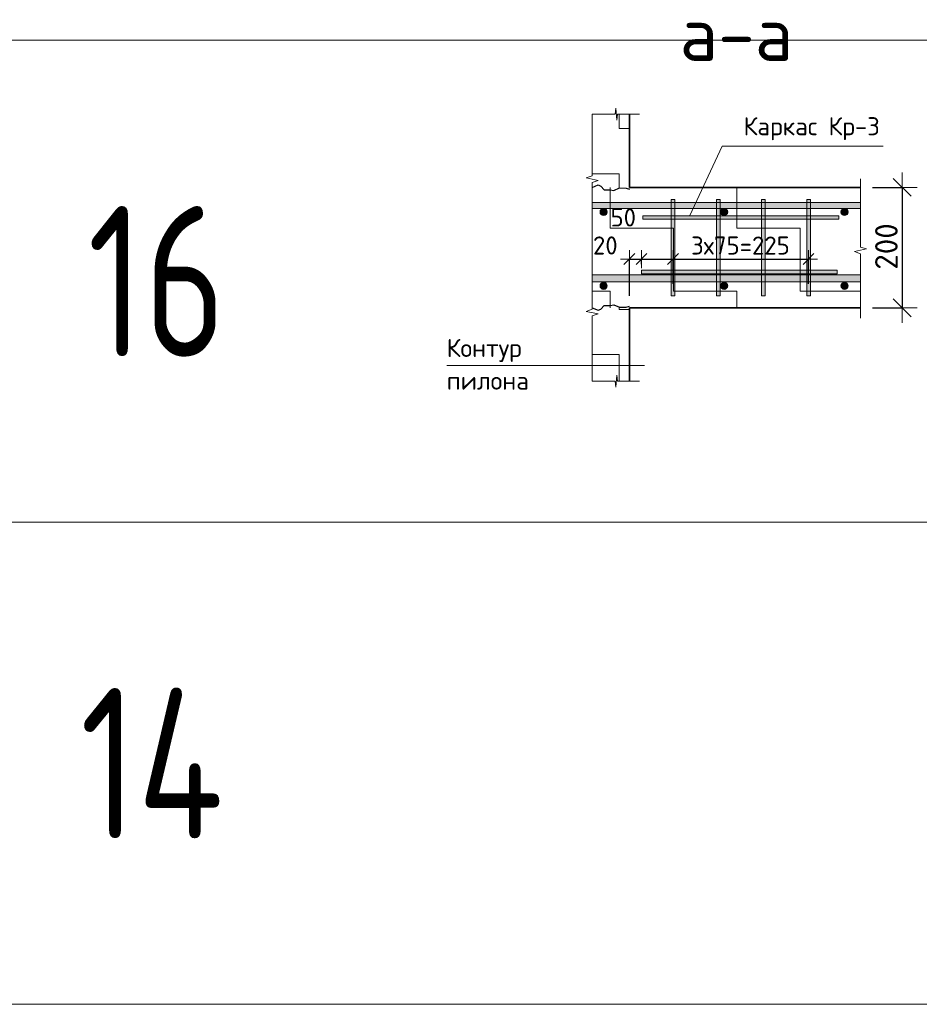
# Model space of a CAD drawing. Header units: metres. Extents: x -38 to 107, y -15 to 21.
# Tile 79 of 167: x 75.88 to 77.37, y 2.07 to 3.71. Entities that reach past the tile are written whole.
import ezdxf

# ---------------------------------------------------------------- set-up
doc = ezdxf.new("R2010")
doc.units = ezdxf.units.M
doc.header["$PDMODE"] = 65
for name, color, linetype, lineweight in [('XR$3$Размерная линия (1)', 7, 'Continuous', 13), ('XR$3$Размерная линия_ общее', 7, 'Continuous', 13), ('XR$4$Текст_ примечание', 7, 'Continuous', 13), ('XR$5$Размерная линия (1)', 7, 'Continuous', 13), ('XR$5$Размерная линия_ общее', 7, 'Continuous', 13)]:
    doc.layers.add(name, color=color, linetype=linetype, lineweight=lineweight)
doc.styles.add('ISOCPEUR', font='txt')
doc.dimstyles.new('DIMSTYLE_23', dxfattribs={"dimtxt": 0.03, "dimasz": 0.03, "dimexe": 0, "dimexo": 0, "dimgap": 0.015, "dimtad": 2, "dimdec": 0, "dimlfac": 1000, "dimrnd": 5, "dimzin": 12, "dimdsep": 46, "dimtxsty": 'ISOCPEUR', "dimblk1": 'ALL_ML_STRICH', "dimblk2": 'ALL_ML_STRICH', "dimsah": 1, "dimcen": 0, "dimclrd": 7, "dimclre": 256, "dimclrt": 7, "dimadec": 0, "dimazin": 0, "dimtfac": 1, "dimtdec": 0, "dimtix": 1, "dimtmove": 2, "dimatfit": 3, "dimfxl": 0, "dimtvp": 1.2, "dimtzin": 0, "dimlwd": 0, "dimlwe": -3, "dimarcsym": 0})
doc.dimstyles.new('DIMSTYLE_24', dxfattribs={"dimtxt": 0.03, "dimasz": 0.03, "dimexe": 0, "dimexo": 0, "dimgap": 0.015, "dimtad": 2, "dimdec": 0, "dimlfac": 1000, "dimrnd": 5, "dimzin": 12, "dimdsep": 46, "dimtxsty": 'ISOCPEUR', "dimblk1": 'ALL_ML_STRICH', "dimblk2": 'ALL_ML_STRICH', "dimsah": 1, "dimcen": 0, "dimclrd": 7, "dimclre": 256, "dimclrt": 7, "dimadec": 0, "dimazin": 0, "dimtfac": 1, "dimtdec": 0, "dimtix": 1, "dimtmove": 2, "dimatfit": 3, "dimfxl": 0, "dimtzin": 0, "dimlwd": 0, "dimlwe": -3, "dimarcsym": 0})
doc.dimstyles.new('DIMSTYLE_27', dxfattribs={"dimtxt": 0.0375, "dimasz": 0.0495, "dimexe": 0, "dimexo": 0, "dimgap": 0.01875, "dimtad": 2, "dimdec": 0, "dimlfac": 1000, "dimrnd": 1, "dimzin": 12, "dimdsep": 46, "dimtxsty": 'ISOCPEUR', "dimblk1": 'ALL_ML_STRICH', "dimblk2": 'ALL_ML_STRICH', "dimsah": 1, "dimcen": 0, "dimclrd": 7, "dimclre": 256, "dimclrt": 7, "dimadec": 0, "dimazin": 0, "dimtfac": 1, "dimtdec": 0, "dimtix": 1, "dimtmove": 2, "dimatfit": 3, "dimfxl": 0, "dimtzin": 0, "dimlwd": 0, "dimlwe": -3, "dimarcsym": 0})
doc.dimstyles.new('DIMSTYLE_36', dxfattribs={"dimtxt": 0.0375, "dimasz": 0.0495, "dimexe": 0, "dimexo": 0, "dimgap": 0.01875, "dimtad": 2, "dimdec": 0, "dimlfac": 1000, "dimrnd": 1, "dimzin": 12, "dimdsep": 46, "dimtxsty": 'ISOCPEUR', "dimblk1": 'ALL_ML_STRICH', "dimblk2": 'ALL_ML_STRICH', "dimsah": 1, "dimcen": 0, "dimclrd": 7, "dimclre": 256, "dimclrt": 7, "dimadec": 0, "dimazin": 0, "dimtfac": 1, "dimtdec": 0, "dimtix": 1, "dimtmove": 2, "dimatfit": 3, "dimfxl": 0, "dimtzin": 0, "dimlwd": 0, "dimlwe": -3, "dimarcsym": 0})
pattern_1 = [(0, (0.15, 0.15), (0.075, 0.075), [0.075, -0.075]), (90, (0.15, 0.15), (-0.075, 0.075), [0.075, -0.075])]
pattern_2 = [(0, (0.21, 0.21), (0.105, 0.105), [0.105, -0.105]), (90, (0.21, 0.21), (-0.105, 0.105), [0.105, -0.105])]

# ---------------------------------------------------------------- blocks, each defined once
blk = doc.blocks.new('ЭЛЕМЕНТ_УЗОРА_9')
at = {"color": 7, "linetype": 'Continuous', "lineweight": 13, "transparency": 33554687}
blk.add_line((76.8299, 3.5491), (76.8299, 3.5491), dxfattribs=at)
for points in [[(76.8299, 3.3276), (76.8299, 3.4359), (76.8399, 3.439), (76.8199, 3.4432), (76.8299, 3.4468), (76.8299, 3.5491)], [(76.8299, 3.106), (76.8299, 3.2144), (76.8399, 3.2175), (76.8199, 3.2217), (76.8299, 3.2252), (76.8299, 3.3276)]]:
    blk.add_lwpolyline(points, dxfattribs=at)
blk = doc.blocks.new('ЭЛЕМЕНТ_УЗОРА_10')
at = {"color": 7, "linetype": 'Continuous', "lineweight": 13, "transparency": 33554687}
blk.add_line((76.9089, 3.5491), (76.9089, 3.5491), dxfattribs=at)
blk.add_lwpolyline([(76.8299, 3.5491), (76.8685, 3.5491), (76.8696, 3.5591), (76.8711, 3.5391), (76.8724, 3.5491), (76.9089, 3.5491)], dxfattribs=at)
blk = doc.blocks.new('ЭЛЕМЕНТ_УЗОРА_11')
at = {"color": 7, "linetype": 'Continuous', "lineweight": 13, "transparency": 33554687}
blk.add_line((77.2754, 3.2106), (77.2754, 3.2106), dxfattribs=at)
blk.add_lwpolyline([(77.2754, 3.4416), (77.2754, 3.3286), (77.2854, 3.3254), (77.2654, 3.321), (77.2754, 3.3173), (77.2754, 3.2106)], dxfattribs=at)
blk = doc.blocks.new('ALL_ML_STRICH')
at = {"color": 0, "linetype": 'ByBlock', "lineweight": -2}
for p, q in [((0, -0.5), (0, 0.5)), ((-1, 0), (0.5, 0)), ((-0.3, -0.3), (0.3, 0.3))]:
    blk.add_line(p, q, dxfattribs=at)
blk = doc.blocks.new('*D179')
at = {"layer": 'DEFPOINTS', "color": 7, "linetype": 'Continuous', "lineweight": 13, "transparency": 33554687}
for p in [(77.2754, 3.4276), (77.3448, 3.4276), (77.2754, 3.2276)]:
    blk.add_point(p, dxfattribs=at)
at = {"layer": 'XR$3$Размерная линия_ общее', "color": 253, "linetype": 'Continuous', "lineweight": -2, "true_color": 0xa0a0a0, "transparency": 33554687}
for p, q in [((77.2954, 3.4276), (77.3448, 3.4276)), ((77.2954, 3.2276), (77.3448, 3.2276))]:
    blk.add_line(p, q, dxfattribs=at)
at = {"layer": 'XR$3$Размерная линия_ общее', "color": 7, "linetype": 'Continuous', "lineweight": -2, "transparency": 33554687}
blk.add_line((77.3448, 3.4276), (77.3448, 3.2276), dxfattribs=at)
at = {"layer": 'XR$3$Размерная линия_ общее', "color": 7, "linetype": 'Continuous', "lineweight": 13, "transparency": 33554687, "xscale": 0.04950000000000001, "yscale": 0.04950000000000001, "zscale": 0.04950000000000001}
for p, rotation in [((77.3448, 3.4276), 90), ((77.3448, 3.2276), 270)]:
    blk.add_blockref('ALL_ML_STRICH', p, dxfattribs=dict(at, rotation=rotation))
at = {"layer": 'XR$3$Размерная линия_ общее', "color": 7, "linetype": 'Continuous', "lineweight": 13, "transparency": 33554687, "insert": (77.3185, 3.3295), "char_height": 0.0375, "width": 0.1125, "attachment_point": 5, "rotation": 90, "style": 'ISOCPEUR'}
blk.add_mtext('\\A1;{200}', dxfattribs=at)
blk = doc.blocks.new('СЛОЖНЫЙ_ОБЪЕКТ_30')
at = {"linetype": 'Continuous', "lineweight": 13, "transparency": 33554687}
blk.add_hatch(color=7, dxfattribs=at).paths.add_polyline_path([(77.2754, 3.2706), (76.8299, 3.2706), (76.8299, 3.2826), (77.2754, 3.2826)], flags=16)
at = {"color": 7, "linetype": 'Continuous', "lineweight": 13, "transparency": 33554687}
blk.add_lwpolyline([(77.2754, 3.2706), (76.8299, 3.2706), (76.8299, 3.2826), (77.2754, 3.2826), (77.2754, 3.2706)], close=True, dxfattribs=at)
blk = doc.blocks.new('СЛОЖНЫЙ_ОБЪЕКТ_31')
at = {"linetype": 'Continuous', "lineweight": 13, "transparency": 33554687}
blk.add_hatch(color=7, dxfattribs=at).paths.add_polyline_path([(77.2754, 3.3926), (76.8299, 3.3926), (76.8299, 3.4026), (77.2754, 3.4026)], flags=16)
at = {"color": 7, "linetype": 'Continuous', "lineweight": 13, "transparency": 33554687}
blk.add_lwpolyline([(77.2754, 3.3926), (76.8299, 3.3926), (76.8299, 3.4026), (77.2754, 3.4026), (77.2754, 3.3926)], close=True, dxfattribs=at)
blk = doc.blocks.new('ЭЛЕМЕНТ_УЗОРА_12')
at = {"color": 7, "linetype": 'Continuous', "lineweight": 13, "transparency": 33554687}
blk.add_line((76.9089, 3.106), (76.9089, 3.106), dxfattribs=at)
blk.add_lwpolyline([(76.8299, 3.106), (76.8685, 3.106), (76.8696, 3.096), (76.8711, 3.116), (76.8724, 3.106), (76.9089, 3.106)], dxfattribs=at)
blk = doc.blocks.new('СЛОЖНЫЙ_ОБЪЕКТ_32')
at = {"linetype": 'Continuous', "lineweight": 13, "true_color": 0xababab, "transparency": 33554687}
blk.add_hatch(color=253, dxfattribs=at).paths.add_polyline_path([(76.9613, 3.2476), (76.9613, 3.4076), (76.9673, 3.4076), (76.9673, 3.2476)], flags=16)
at = {"color": 7, "linetype": 'Continuous', "lineweight": 13, "transparency": 33554687}
blk.add_lwpolyline([(76.9613, 3.2476), (76.9613, 3.4076), (76.9673, 3.4076), (76.9673, 3.2476), (76.9613, 3.2476)], close=True, dxfattribs=at)
blk = doc.blocks.new('СЛОЖНЫЙ_ОБЪЕКТ_33')
at = {"linetype": 'Continuous', "lineweight": 13, "true_color": 0xababab, "transparency": 33554687}
blk.add_hatch(color=253, dxfattribs=at).paths.add_polyline_path([(77.0363, 3.2476), (77.0363, 3.4076), (77.0423, 3.4076), (77.0423, 3.2476)], flags=16)
at = {"color": 7, "linetype": 'Continuous', "lineweight": 13, "transparency": 33554687}
blk.add_lwpolyline([(77.0363, 3.2476), (77.0363, 3.4076), (77.0423, 3.4076), (77.0423, 3.2476), (77.0363, 3.2476)], close=True, dxfattribs=at)
blk = doc.blocks.new('СЛОЖНЫЙ_ОБЪЕКТ_34')
at = {"linetype": 'Continuous', "lineweight": 13, "true_color": 0xababab, "transparency": 33554687}
blk.add_hatch(color=253, dxfattribs=at).paths.add_polyline_path([(77.1113, 3.2476), (77.1113, 3.4076), (77.1173, 3.4076), (77.1173, 3.2476)], flags=16)
at = {"color": 7, "linetype": 'Continuous', "lineweight": 13, "transparency": 33554687}
blk.add_lwpolyline([(77.1113, 3.2476), (77.1113, 3.4076), (77.1173, 3.4076), (77.1173, 3.2476), (77.1113, 3.2476)], close=True, dxfattribs=at)
blk = doc.blocks.new('СЛОЖНЫЙ_ОБЪЕКТ_35')
at = {"linetype": 'Continuous', "lineweight": 13, "true_color": 0xababab, "transparency": 33554687}
blk.add_hatch(color=253, dxfattribs=at).paths.add_polyline_path([(77.1863, 3.2476), (77.1863, 3.4076), (77.1923, 3.4076), (77.1923, 3.2476)], flags=16)
at = {"color": 7, "linetype": 'Continuous', "lineweight": 13, "transparency": 33554687}
blk.add_lwpolyline([(77.1863, 3.2476), (77.1863, 3.4076), (77.1923, 3.4076), (77.1923, 3.2476), (77.1863, 3.2476)], close=True, dxfattribs=at)
blk = doc.blocks.new('СЛОЖНЫЙ_ОБЪЕКТ_36')
at = {"linetype": 'Continuous', "lineweight": 13, "true_color": 0xababab, "transparency": 33554687}
blk.add_hatch(color=253, dxfattribs=at).paths.add_polyline_path([(77.2393, 3.3806), (76.9143, 3.3806), (76.9143, 3.3746), (77.2393, 3.3746)])
at = {"color": 7, "linetype": 'Continuous', "lineweight": 13, "transparency": 33554687}
blk.add_lwpolyline([(77.2393, 3.3806), (76.9143, 3.3806), (76.9143, 3.3746), (77.2393, 3.3746), (77.2393, 3.3806)], close=True, dxfattribs=at)
blk = doc.blocks.new('СЛОЖНЫЙ_ОБЪЕКТ_37')
at = {"linetype": 'Continuous', "lineweight": 13, "true_color": 0xababab, "transparency": 33554687}
blk.add_hatch(color=253, dxfattribs=at).paths.add_polyline_path([(77.2369, 3.2903), (76.9119, 3.2903), (76.9119, 3.2843), (77.2369, 3.2843)])
at = {"color": 7, "linetype": 'Continuous', "lineweight": 13, "transparency": 33554687}
blk.add_lwpolyline([(77.2369, 3.2903), (76.9119, 3.2903), (76.9119, 3.2843), (77.2369, 3.2843), (77.2369, 3.2903)], close=True, dxfattribs=at)
blk = doc.blocks.new('*D189')
at = {"layer": 'DEFPOINTS', "color": 7, "linetype": 'Continuous', "lineweight": 13, "transparency": 33554687}
for p in [(76.8919, 3.3086), (76.9119, 3.2803), (76.8919, 3.2276)]:
    blk.add_point(p, dxfattribs=at)
at = {"layer": 'XR$3$Размерная линия (1)', "color": 9, "linetype": 'Continuous', "lineweight": -2, "true_color": 0xc7c7c7, "transparency": 33554687}
for p, q in [((76.8919, 3.2476), (76.8919, 3.3086)), ((76.9119, 3.3003), (76.9119, 3.3086))]:
    blk.add_line(p, q, dxfattribs=at)
at = {"layer": 'XR$3$Размерная линия (1)', "color": 7, "linetype": 'Continuous', "lineweight": -2, "transparency": 33554687}
blk.add_line((76.8919, 3.3086), (76.9119, 3.3086), dxfattribs=at)
at = {"layer": 'XR$3$Размерная линия (1)', "color": 7, "linetype": 'Continuous', "lineweight": 13, "transparency": 33554687, "xscale": 0.03, "yscale": 0.03, "zscale": 0.03, "rotation": 180}
blk.add_blockref('ALL_ML_STRICH', (76.8919, 3.3086), dxfattribs=at)
at = {"layer": 'XR$3$Размерная линия (1)', "color": 7, "linetype": 'Continuous', "lineweight": 13, "transparency": 33554687, "xscale": 0.03, "yscale": 0.03, "zscale": 0.03}
blk.add_blockref('ALL_ML_STRICH', (76.9119, 3.3086), dxfattribs=at)
at = {"layer": 'XR$3$Размерная линия (1)', "color": 7, "linetype": 'Continuous', "lineweight": 13, "transparency": 33554687, "insert": (76.8519, 3.3312), "char_height": 0.03, "width": 0.06, "attachment_point": 5, "style": 'ISOCPEUR'}
blk.add_mtext('\\A1;{20}', dxfattribs=at)
blk = doc.blocks.new('*D190')
at = {"layer": 'DEFPOINTS', "color": 7, "linetype": 'Continuous', "lineweight": 13, "transparency": 33554687}
for p in [(76.9119, 3.3086), (76.9119, 3.2803), (76.9643, 3.2476)]:
    blk.add_point(p, dxfattribs=at)
at = {"layer": 'XR$3$Размерная линия (1)', "color": 9, "linetype": 'Continuous', "lineweight": -2, "true_color": 0xc7c7c7, "transparency": 33554687}
for p, q in [((76.9119, 3.3003), (76.9119, 3.3086)), ((76.9643, 3.2676), (76.9643, 3.3086))]:
    blk.add_line(p, q, dxfattribs=at)
at = {"layer": 'XR$3$Размерная линия (1)', "color": 7, "linetype": 'Continuous', "lineweight": -2, "transparency": 33554687}
blk.add_line((76.9119, 3.3086), (76.9643, 3.3086), dxfattribs=at)
at = {"layer": 'XR$3$Размерная линия (1)', "color": 7, "linetype": 'Continuous', "lineweight": 13, "transparency": 33554687, "xscale": 0.03, "yscale": 0.03, "zscale": 0.03, "rotation": 180}
blk.add_blockref('ALL_ML_STRICH', (76.9119, 3.3086), dxfattribs=at)
at = {"layer": 'XR$3$Размерная линия (1)', "color": 7, "linetype": 'Continuous', "lineweight": 13, "transparency": 33554687, "xscale": 0.03, "yscale": 0.03, "zscale": 0.03}
blk.add_blockref('ALL_ML_STRICH', (76.9643, 3.3086), dxfattribs=at)
at = {"layer": 'XR$3$Размерная линия (1)', "color": 7, "linetype": 'Continuous', "lineweight": 13, "transparency": 33554687, "insert": (76.8817, 3.3777), "char_height": 0.03, "width": 0.06, "attachment_point": 5, "style": 'ISOCPEUR'}
blk.add_mtext('\\A1;{50}', dxfattribs=at)
blk = doc.blocks.new('*D191')
at = {"layer": 'DEFPOINTS', "color": 7, "linetype": 'Continuous', "lineweight": 13, "transparency": 33554687}
for p in [(76.9643, 3.3086), (76.9643, 3.2476), (77.1893, 3.2476)]:
    blk.add_point(p, dxfattribs=at)
at = {"layer": 'XR$3$Размерная линия (1)', "color": 9, "linetype": 'Continuous', "lineweight": -2, "true_color": 0xc7c7c7, "transparency": 33554687}
for p, q in [((76.9643, 3.2676), (76.9643, 3.3086)), ((77.1893, 3.2676), (77.1893, 3.3086))]:
    blk.add_line(p, q, dxfattribs=at)
at = {"layer": 'XR$3$Размерная линия (1)', "color": 7, "linetype": 'Continuous', "lineweight": -2, "transparency": 33554687}
blk.add_line((76.9643, 3.3086), (77.1893, 3.3086), dxfattribs=at)
at = {"layer": 'XR$3$Размерная линия (1)', "color": 7, "linetype": 'Continuous', "lineweight": 13, "transparency": 33554687, "xscale": 0.03, "yscale": 0.03, "zscale": 0.03, "rotation": 180}
blk.add_blockref('ALL_ML_STRICH', (76.9643, 3.3086), dxfattribs=at)
at = {"layer": 'XR$3$Размерная линия (1)', "color": 7, "linetype": 'Continuous', "lineweight": 13, "transparency": 33554687, "xscale": 0.03, "yscale": 0.03, "zscale": 0.03}
blk.add_blockref('ALL_ML_STRICH', (77.1893, 3.3086), dxfattribs=at)
at = {"layer": 'XR$3$Размерная линия (1)', "color": 7, "linetype": 'Continuous', "lineweight": 13, "transparency": 33554687, "insert": (76.9943, 3.3461), "char_height": 0.03, "width": 0.0015, "attachment_point": 1, "line_spacing_factor": 0.60241, "style": 'ISOCPEUR'}
blk.add_mtext('3х75=225', dxfattribs=at)
blk = doc.blocks.new('ЭЛЕМЕНТ_УЗОРА_28')
at = {"color": 7, "linetype": 'Continuous', "lineweight": 13, "transparency": 33554687}
blk.add_line((76.8299, 3.5491), (76.8299, 3.5491), dxfattribs=at)
for points in [[(76.8299, 3.3276), (76.8299, 3.4359), (76.8399, 3.439), (76.8199, 3.4432), (76.8299, 3.4468), (76.8299, 3.5491)], [(76.8299, 3.106), (76.8299, 3.2144), (76.8399, 3.2175), (76.8199, 3.2217), (76.8299, 3.2252), (76.8299, 3.3276)]]:
    blk.add_lwpolyline(points, dxfattribs=at)
blk = doc.blocks.new('ЭЛЕМЕНТ_УЗОРА_29')
at = {"color": 7, "linetype": 'Continuous', "lineweight": 13, "transparency": 33554687}
blk.add_line((76.9089, 3.5491), (76.9089, 3.5491), dxfattribs=at)
blk.add_lwpolyline([(76.8299, 3.5491), (76.8685, 3.5491), (76.8696, 3.5591), (76.8711, 3.5391), (76.8724, 3.5491), (76.9089, 3.5491)], dxfattribs=at)
blk = doc.blocks.new('ЭЛЕМЕНТ_УЗОРА_30')
at = {"color": 7, "linetype": 'Continuous', "lineweight": 13, "transparency": 33554687}
blk.add_line((77.2754, 3.2106), (77.2754, 3.2106), dxfattribs=at)
blk.add_lwpolyline([(77.2754, 3.4416), (77.2754, 3.3286), (77.2854, 3.3254), (77.2654, 3.321), (77.2754, 3.3173), (77.2754, 3.2106)], dxfattribs=at)
blk = doc.blocks.new('*D981')
at = {"layer": 'DEFPOINTS', "color": 7, "linetype": 'Continuous', "lineweight": 13, "transparency": 33554687}
for p in [(77.2754, 3.4276), (77.3448, 3.4276), (77.2754, 3.2276)]:
    blk.add_point(p, dxfattribs=at)
at = {"layer": 'XR$5$Размерная линия_ общее', "color": 253, "linetype": 'Continuous', "lineweight": -2, "true_color": 0xa0a0a0, "transparency": 33554687}
for p, q in [((77.2954, 3.4276), (77.3448, 3.4276)), ((77.2954, 3.2276), (77.3448, 3.2276))]:
    blk.add_line(p, q, dxfattribs=at)
at = {"layer": 'XR$5$Размерная линия_ общее', "color": 7, "linetype": 'Continuous', "lineweight": -2, "transparency": 33554687}
blk.add_line((77.3448, 3.4276), (77.3448, 3.2276), dxfattribs=at)
at = {"layer": 'XR$5$Размерная линия_ общее', "color": 7, "linetype": 'Continuous', "lineweight": 13, "transparency": 33554687, "xscale": 0.04950000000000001, "yscale": 0.04950000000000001, "zscale": 0.04950000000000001}
for p, rotation in [((77.3448, 3.4276), 90), ((77.3448, 3.2276), 270)]:
    blk.add_blockref('ALL_ML_STRICH', p, dxfattribs=dict(at, rotation=rotation))
at = {"layer": 'XR$5$Размерная линия_ общее', "color": 7, "linetype": 'Continuous', "lineweight": 13, "transparency": 33554687, "insert": (77.3185, 3.3295), "char_height": 0.0375, "width": 0.1125, "attachment_point": 5, "rotation": 90, "style": 'ISOCPEUR'}
blk.add_mtext('\\A1;{200}', dxfattribs=at)
blk = doc.blocks.new('СЛОЖНЫЙ_ОБЪЕКТ_71')
at = {"linetype": 'Continuous', "lineweight": 13, "transparency": 33554687}
blk.add_hatch(color=7, dxfattribs=at).paths.add_polyline_path([(77.2754, 3.2706), (76.8299, 3.2706), (76.8299, 3.2826), (77.2754, 3.2826)], flags=16)
at = {"color": 7, "linetype": 'Continuous', "lineweight": 13, "transparency": 33554687}
blk.add_lwpolyline([(77.2754, 3.2706), (76.8299, 3.2706), (76.8299, 3.2826), (77.2754, 3.2826), (77.2754, 3.2706)], close=True, dxfattribs=at)
blk = doc.blocks.new('СЛОЖНЫЙ_ОБЪЕКТ_72')
at = {"linetype": 'Continuous', "lineweight": 13, "transparency": 33554687}
blk.add_hatch(color=7, dxfattribs=at).paths.add_polyline_path([(77.2754, 3.3926), (76.8299, 3.3926), (76.8299, 3.4026), (77.2754, 3.4026)], flags=16)
at = {"color": 7, "linetype": 'Continuous', "lineweight": 13, "transparency": 33554687}
blk.add_lwpolyline([(77.2754, 3.3926), (76.8299, 3.3926), (76.8299, 3.4026), (77.2754, 3.4026), (77.2754, 3.3926)], close=True, dxfattribs=at)
blk = doc.blocks.new('ЭЛЕМЕНТ_УЗОРА_31')
at = {"color": 7, "linetype": 'Continuous', "lineweight": 13, "transparency": 33554687}
blk.add_line((76.9089, 3.106), (76.9089, 3.106), dxfattribs=at)
blk.add_lwpolyline([(76.8299, 3.106), (76.8685, 3.106), (76.8696, 3.096), (76.8711, 3.116), (76.8724, 3.106), (76.9089, 3.106)], dxfattribs=at)
blk = doc.blocks.new('СЛОЖНЫЙ_ОБЪЕКТ_73')
at = {"linetype": 'Continuous', "lineweight": 13, "true_color": 0xababab, "transparency": 33554687}
blk.add_hatch(color=253, dxfattribs=at).paths.add_polyline_path([(76.9613, 3.2476), (76.9613, 3.4076), (76.9673, 3.4076), (76.9673, 3.2476)], flags=16)
at = {"color": 7, "linetype": 'Continuous', "lineweight": 13, "transparency": 33554687}
blk.add_lwpolyline([(76.9613, 3.2476), (76.9613, 3.4076), (76.9673, 3.4076), (76.9673, 3.2476), (76.9613, 3.2476)], close=True, dxfattribs=at)
blk = doc.blocks.new('СЛОЖНЫЙ_ОБЪЕКТ_74')
at = {"linetype": 'Continuous', "lineweight": 13, "true_color": 0xababab, "transparency": 33554687}
blk.add_hatch(color=253, dxfattribs=at).paths.add_polyline_path([(77.0363, 3.2476), (77.0363, 3.4076), (77.0423, 3.4076), (77.0423, 3.2476)], flags=16)
at = {"color": 7, "linetype": 'Continuous', "lineweight": 13, "transparency": 33554687}
blk.add_lwpolyline([(77.0363, 3.2476), (77.0363, 3.4076), (77.0423, 3.4076), (77.0423, 3.2476), (77.0363, 3.2476)], close=True, dxfattribs=at)
blk = doc.blocks.new('СЛОЖНЫЙ_ОБЪЕКТ_75')
at = {"linetype": 'Continuous', "lineweight": 13, "true_color": 0xababab, "transparency": 33554687}
blk.add_hatch(color=253, dxfattribs=at).paths.add_polyline_path([(77.1113, 3.2476), (77.1113, 3.4076), (77.1173, 3.4076), (77.1173, 3.2476)], flags=16)
at = {"color": 7, "linetype": 'Continuous', "lineweight": 13, "transparency": 33554687}
blk.add_lwpolyline([(77.1113, 3.2476), (77.1113, 3.4076), (77.1173, 3.4076), (77.1173, 3.2476), (77.1113, 3.2476)], close=True, dxfattribs=at)
blk = doc.blocks.new('СЛОЖНЫЙ_ОБЪЕКТ_76')
at = {"linetype": 'Continuous', "lineweight": 13, "true_color": 0xababab, "transparency": 33554687}
blk.add_hatch(color=253, dxfattribs=at).paths.add_polyline_path([(77.1863, 3.2476), (77.1863, 3.4076), (77.1923, 3.4076), (77.1923, 3.2476)], flags=16)
at = {"color": 7, "linetype": 'Continuous', "lineweight": 13, "transparency": 33554687}
blk.add_lwpolyline([(77.1863, 3.2476), (77.1863, 3.4076), (77.1923, 3.4076), (77.1923, 3.2476), (77.1863, 3.2476)], close=True, dxfattribs=at)
blk = doc.blocks.new('СЛОЖНЫЙ_ОБЪЕКТ_77')
at = {"linetype": 'Continuous', "lineweight": 13, "true_color": 0xababab, "transparency": 33554687}
blk.add_hatch(color=253, dxfattribs=at).paths.add_polyline_path([(77.2393, 3.3806), (76.9143, 3.3806), (76.9143, 3.3746), (77.2393, 3.3746)])
at = {"color": 7, "linetype": 'Continuous', "lineweight": 13, "transparency": 33554687}
blk.add_lwpolyline([(77.2393, 3.3806), (76.9143, 3.3806), (76.9143, 3.3746), (77.2393, 3.3746), (77.2393, 3.3806)], close=True, dxfattribs=at)
blk = doc.blocks.new('СЛОЖНЫЙ_ОБЪЕКТ_78')
at = {"linetype": 'Continuous', "lineweight": 13, "true_color": 0xababab, "transparency": 33554687}
blk.add_hatch(color=253, dxfattribs=at).paths.add_polyline_path([(77.2369, 3.2903), (76.9119, 3.2903), (76.9119, 3.2843), (77.2369, 3.2843)])
at = {"color": 7, "linetype": 'Continuous', "lineweight": 13, "transparency": 33554687}
blk.add_lwpolyline([(77.2369, 3.2903), (76.9119, 3.2903), (76.9119, 3.2843), (77.2369, 3.2843), (77.2369, 3.2903)], close=True, dxfattribs=at)
blk = doc.blocks.new('*D991')
at = {"layer": 'DEFPOINTS', "color": 7, "linetype": 'Continuous', "lineweight": 13, "transparency": 33554687}
for p in [(76.8919, 3.3086), (76.9119, 3.2803), (76.8919, 3.2276)]:
    blk.add_point(p, dxfattribs=at)
at = {"layer": 'XR$5$Размерная линия (1)', "color": 9, "linetype": 'Continuous', "lineweight": -2, "true_color": 0xc7c7c7, "transparency": 33554687}
for p, q in [((76.8919, 3.2476), (76.8919, 3.3086)), ((76.9119, 3.3003), (76.9119, 3.3086))]:
    blk.add_line(p, q, dxfattribs=at)
at = {"layer": 'XR$5$Размерная линия (1)', "color": 7, "linetype": 'Continuous', "lineweight": -2, "transparency": 33554687}
blk.add_line((76.8919, 3.3086), (76.9119, 3.3086), dxfattribs=at)
at = {"layer": 'XR$5$Размерная линия (1)', "color": 7, "linetype": 'Continuous', "lineweight": 13, "transparency": 33554687, "xscale": 0.03, "yscale": 0.03, "zscale": 0.03, "rotation": 180}
blk.add_blockref('ALL_ML_STRICH', (76.8919, 3.3086), dxfattribs=at)
at = {"layer": 'XR$5$Размерная линия (1)', "color": 7, "linetype": 'Continuous', "lineweight": 13, "transparency": 33554687, "xscale": 0.03, "yscale": 0.03, "zscale": 0.03}
blk.add_blockref('ALL_ML_STRICH', (76.9119, 3.3086), dxfattribs=at)
at = {"layer": 'XR$5$Размерная линия (1)', "color": 7, "linetype": 'Continuous', "lineweight": 13, "transparency": 33554687, "insert": (76.8519, 3.3312), "char_height": 0.03, "width": 0.06, "attachment_point": 5, "style": 'ISOCPEUR'}
blk.add_mtext('\\A1;{20}', dxfattribs=at)
blk = doc.blocks.new('*D992')
at = {"layer": 'DEFPOINTS', "color": 7, "linetype": 'Continuous', "lineweight": 13, "transparency": 33554687}
for p in [(76.9119, 3.3086), (76.9119, 3.2803), (76.9643, 3.2476)]:
    blk.add_point(p, dxfattribs=at)
at = {"layer": 'XR$5$Размерная линия (1)', "color": 9, "linetype": 'Continuous', "lineweight": -2, "true_color": 0xc7c7c7, "transparency": 33554687}
for p, q in [((76.9119, 3.3003), (76.9119, 3.3086)), ((76.9643, 3.2676), (76.9643, 3.3086))]:
    blk.add_line(p, q, dxfattribs=at)
at = {"layer": 'XR$5$Размерная линия (1)', "color": 7, "linetype": 'Continuous', "lineweight": -2, "transparency": 33554687}
blk.add_line((76.9119, 3.3086), (76.9643, 3.3086), dxfattribs=at)
at = {"layer": 'XR$5$Размерная линия (1)', "color": 7, "linetype": 'Continuous', "lineweight": 13, "transparency": 33554687, "xscale": 0.03, "yscale": 0.03, "zscale": 0.03, "rotation": 180}
blk.add_blockref('ALL_ML_STRICH', (76.9119, 3.3086), dxfattribs=at)
at = {"layer": 'XR$5$Размерная линия (1)', "color": 7, "linetype": 'Continuous', "lineweight": 13, "transparency": 33554687, "xscale": 0.03, "yscale": 0.03, "zscale": 0.03}
blk.add_blockref('ALL_ML_STRICH', (76.9643, 3.3086), dxfattribs=at)
at = {"layer": 'XR$5$Размерная линия (1)', "color": 7, "linetype": 'Continuous', "lineweight": 13, "transparency": 33554687, "insert": (76.8817, 3.3777), "char_height": 0.03, "width": 0.06, "attachment_point": 5, "style": 'ISOCPEUR'}
blk.add_mtext('\\A1;{50}', dxfattribs=at)
blk = doc.blocks.new('*D993')
at = {"layer": 'DEFPOINTS', "color": 7, "linetype": 'Continuous', "lineweight": 13, "transparency": 33554687}
for p in [(76.9643, 3.3086), (76.9643, 3.2476), (77.1893, 3.2476)]:
    blk.add_point(p, dxfattribs=at)
at = {"layer": 'XR$5$Размерная линия (1)', "color": 9, "linetype": 'Continuous', "lineweight": -2, "true_color": 0xc7c7c7, "transparency": 33554687}
for p, q in [((76.9643, 3.2676), (76.9643, 3.3086)), ((77.1893, 3.2676), (77.1893, 3.3086))]:
    blk.add_line(p, q, dxfattribs=at)
at = {"layer": 'XR$5$Размерная линия (1)', "color": 7, "linetype": 'Continuous', "lineweight": -2, "transparency": 33554687}
blk.add_line((76.9643, 3.3086), (77.1893, 3.3086), dxfattribs=at)
at = {"layer": 'XR$5$Размерная линия (1)', "color": 7, "linetype": 'Continuous', "lineweight": 13, "transparency": 33554687, "xscale": 0.03, "yscale": 0.03, "zscale": 0.03, "rotation": 180}
blk.add_blockref('ALL_ML_STRICH', (76.9643, 3.3086), dxfattribs=at)
at = {"layer": 'XR$5$Размерная линия (1)', "color": 7, "linetype": 'Continuous', "lineweight": 13, "transparency": 33554687, "xscale": 0.03, "yscale": 0.03, "zscale": 0.03}
blk.add_blockref('ALL_ML_STRICH', (77.1893, 3.3086), dxfattribs=at)
at = {"layer": 'XR$5$Размерная линия (1)', "color": 7, "linetype": 'Continuous', "lineweight": 13, "transparency": 33554687, "insert": (76.9943, 3.3461), "char_height": 0.03, "width": 0.0015, "attachment_point": 1, "line_spacing_factor": 0.60241, "style": 'ISOCPEUR'}
blk.add_mtext('3х75=225', dxfattribs=at)

msp = doc.modelspace()

# ---------------------------------------------------------------- hatches: boundary and pattern name
at = {"linetype": 'Continuous', "lineweight": 13, "transparency": 33554687}
h = msp.add_hatch(dxfattribs=at)
h.set_pattern_fill('____', scale=0.075, style=0, pattern_type=2)
h.set_pattern_definition(pattern_1)
h.paths.add_polyline_path([(76.8919, 3.4276), (76.8919, 3.5491), (76.8299, 3.5491), (76.8299, 3.4276)], flags=0)
h = msp.add_hatch(dxfattribs=at)
h.set_pattern_fill('____', scale=0.075, style=0, pattern_type=2)
h.set_pattern_definition(pattern_1)
h.paths.add_polyline_path([(76.8919, 3.4276), (76.8919, 3.5491), (76.8299, 3.5491), (76.8299, 3.4276)], flags=0)
h = msp.add_hatch(dxfattribs=at)
h.set_pattern_fill('____', scale=0.105, style=0, pattern_type=2)
h.set_pattern_definition(pattern_2)
h.paths.add_polyline_path([(76.8299, 3.4276), (76.8299, 3.2276), (77.2754, 3.2276), (77.2754, 3.4276)], flags=0)
h = msp.add_hatch(dxfattribs=at)
h.set_pattern_fill('____', scale=0.105, style=0, pattern_type=2)
h.set_pattern_definition(pattern_2)
h.paths.add_polyline_path([(76.8299, 3.4276), (76.8299, 3.2276), (77.2754, 3.2276), (77.2754, 3.4276)], flags=0)
for points in [[(76.8504, 3.3927), (76.8477, 3.3927), (76.8453, 3.3915), (76.8437, 3.3894), (76.8431, 3.3868), (76.8437, 3.3842), (76.8453, 3.3821), (76.8477, 3.381), (76.8504, 3.381), (76.8528, 3.3821), (76.8545, 3.3842), (76.8551, 3.3868), (76.8545, 3.3894), (76.8528, 3.3915)], [(76.8504, 3.3927), (76.8477, 3.3927), (76.8453, 3.3915), (76.8437, 3.3894), (76.8431, 3.3868), (76.8437, 3.3842), (76.8453, 3.3821), (76.8477, 3.381), (76.8504, 3.381), (76.8528, 3.3821), (76.8545, 3.3842), (76.8551, 3.3868), (76.8545, 3.3894), (76.8528, 3.3915)], [(77.0504, 3.3927), (77.0477, 3.3927), (77.0453, 3.3915), (77.0437, 3.3894), (77.0431, 3.3868), (77.0437, 3.3842), (77.0453, 3.3821), (77.0477, 3.381), (77.0504, 3.381), (77.0528, 3.3821), (77.0545, 3.3842), (77.0551, 3.3868), (77.0545, 3.3894), (77.0528, 3.3915)], [(77.0504, 3.3927), (77.0477, 3.3927), (77.0453, 3.3915), (77.0437, 3.3894), (77.0431, 3.3868), (77.0437, 3.3842), (77.0453, 3.3821), (77.0477, 3.381), (77.0504, 3.381), (77.0528, 3.3821), (77.0545, 3.3842), (77.0551, 3.3868), (77.0545, 3.3894), (77.0528, 3.3915)], [(77.2504, 3.3927), (77.2477, 3.3927), (77.2453, 3.3915), (77.2437, 3.3894), (77.2431, 3.3868), (77.2437, 3.3842), (77.2453, 3.3821), (77.2477, 3.381), (77.2504, 3.381), (77.2528, 3.3821), (77.2545, 3.3842), (77.2551, 3.3868), (77.2545, 3.3894), (77.2528, 3.3915)], [(77.2504, 3.3927), (77.2477, 3.3927), (77.2453, 3.3915), (77.2437, 3.3894), (77.2431, 3.3868), (77.2437, 3.3842), (77.2453, 3.3821), (77.2477, 3.381), (77.2504, 3.381), (77.2528, 3.3821), (77.2545, 3.3842), (77.2551, 3.3868), (77.2545, 3.3894), (77.2528, 3.3915)], [(76.8504, 3.2702), (76.8477, 3.2702), (76.8453, 3.269), (76.8437, 3.267), (76.8431, 3.2643), (76.8437, 3.2617), (76.8453, 3.2597), (76.8477, 3.2585), (76.8504, 3.2585), (76.8528, 3.2597), (76.8545, 3.2617), (76.8551, 3.2643), (76.8545, 3.267), (76.8528, 3.269)], [(76.8504, 3.2702), (76.8477, 3.2702), (76.8453, 3.269), (76.8437, 3.267), (76.8431, 3.2643), (76.8437, 3.2617), (76.8453, 3.2597), (76.8477, 3.2585), (76.8504, 3.2585), (76.8528, 3.2597), (76.8545, 3.2617), (76.8551, 3.2643), (76.8545, 3.267), (76.8528, 3.269)], [(77.0504, 3.2702), (77.0477, 3.2702), (77.0453, 3.269), (77.0437, 3.267), (77.0431, 3.2643), (77.0437, 3.2617), (77.0453, 3.2597), (77.0477, 3.2585), (77.0504, 3.2585), (77.0528, 3.2597), (77.0545, 3.2617), (77.0551, 3.2643), (77.0545, 3.267), (77.0528, 3.269)], [(77.0504, 3.2702), (77.0477, 3.2702), (77.0453, 3.269), (77.0437, 3.267), (77.0431, 3.2643), (77.0437, 3.2617), (77.0453, 3.2597), (77.0477, 3.2585), (77.0504, 3.2585), (77.0528, 3.2597), (77.0545, 3.2617), (77.0551, 3.2643), (77.0545, 3.267), (77.0528, 3.269)], [(77.2504, 3.2702), (77.2477, 3.2702), (77.2453, 3.269), (77.2437, 3.267), (77.2431, 3.2643), (77.2437, 3.2617), (77.2453, 3.2597), (77.2477, 3.2585), (77.2504, 3.2585), (77.2528, 3.2597), (77.2545, 3.2617), (77.2551, 3.2643), (77.2545, 3.267), (77.2528, 3.269)], [(77.2504, 3.2702), (77.2477, 3.2702), (77.2453, 3.269), (77.2437, 3.267), (77.2431, 3.2643), (77.2437, 3.2617), (77.2453, 3.2597), (77.2477, 3.2585), (77.2504, 3.2585), (77.2528, 3.2597), (77.2545, 3.2617), (77.2551, 3.2643), (77.2545, 3.267), (77.2528, 3.269)]]:
    msp.add_hatch(color=7, dxfattribs=at).paths.add_polyline_path(points)
h = msp.add_hatch(dxfattribs=at)
h.set_pattern_fill('____', scale=0.075, style=0, pattern_type=2)
h.set_pattern_definition(pattern_1)
h.paths.add_polyline_path([(76.8919, 3.2276), (76.8299, 3.2276), (76.8299, 3.106), (76.8919, 3.106)], flags=0)
h = msp.add_hatch(dxfattribs=at)
h.set_pattern_fill('____', scale=0.075, style=0, pattern_type=2)
h.set_pattern_definition(pattern_1)
h.paths.add_polyline_path([(76.8919, 3.2276), (76.8299, 3.2276), (76.8299, 3.106), (76.8919, 3.106)], flags=0)

# ---------------------------------------------------------------- linework, layer by layer
at = {"color": 7, "linetype": 'Continuous', "lineweight": 35, "transparency": 33554687}
for p, q in [((76.8919, 3.4276), (76.8919, 3.5491)), ((76.8919, 3.4276), (76.8919, 3.5491)), ((77.2754, 3.4276), (76.8919, 3.4276)), ((77.2754, 3.4276), (76.8919, 3.4276)), ((76.8919, 3.2276), (76.8919, 3.106)), ((76.8919, 3.2276), (77.2754, 3.2276)), ((76.8919, 3.2276), (76.8919, 3.106)), ((76.8919, 3.2276), (77.2754, 3.2276))]:
    msp.add_line(p, q, dxfattribs=at)
at = {"color": 7, "linetype": 'Continuous', "lineweight": 13, "transparency": 33554687}
msp.add_line((76.5886, 3.132), (76.9169, 3.132), dxfattribs=at)
msp.add_line((76.5886, 3.132), (76.9169, 3.132), dxfattribs=at)
msp.add_lwpolyline([(77.3131, 3.4959), (77.0459, 3.4959), (76.9923, 3.3811)], dxfattribs=at)
msp.add_lwpolyline([(77.3131, 3.4959), (77.0459, 3.4959), (76.9923, 3.3811)], dxfattribs=at)
at = {"color": 7, "linetype": 'Continuous', "lineweight": 25, "transparency": 33554687}
for points in [[(76.8299, 3.4276), (76.8399, 3.4316), (76.8442, 3.4297), (76.8499, 3.4236), (76.8599, 3.4236), (76.866, 3.4225), (76.8754, 3.4266), (76.8868, 3.4264), (76.8919, 3.4244)], [(76.8299, 3.4276), (76.8399, 3.4316), (76.8442, 3.4297), (76.8499, 3.4236), (76.8599, 3.4236), (76.866, 3.4225), (76.8754, 3.4266), (76.8868, 3.4264), (76.8919, 3.4244)], [(76.8299, 3.2276), (76.8399, 3.2236), (76.8442, 3.2254), (76.8499, 3.2316), (76.8599, 3.2316), (76.866, 3.2327), (76.8754, 3.2286), (76.8868, 3.2287), (76.8919, 3.2307)], [(76.8299, 3.2276), (76.8399, 3.2236), (76.8442, 3.2254), (76.8499, 3.2316), (76.8599, 3.2316), (76.866, 3.2327), (76.8754, 3.2286), (76.8868, 3.2287), (76.8919, 3.2307)]]:
    msp.add_lwpolyline(points, dxfattribs=at)
at = {"color": 7, "linetype": 'Continuous', "lineweight": 18, "transparency": 33554687}
for centre in [(76.8491, 3.3868), (76.8491, 3.3868), (77.0491, 3.3868), (77.0491, 3.3868), (77.2491, 3.3868), (77.2491, 3.3868), (76.8491, 3.2643), (76.8491, 3.2643), (77.0491, 3.2643), (77.0491, 3.2643), (77.2491, 3.2643), (77.2491, 3.2643)]:
    msp.add_circle(centre, 0.006, dxfattribs=at)
at = {"layer": 'XR$4$Текст_ примечание', "color": 7, "linetype": 'Continuous', "lineweight": 13, "transparency": 33554687}
for p, q in [((86.4198, 3.6717), (67.9198, 3.6717)), ((86.4198, 2.8717), (67.9198, 2.8717)), ((86.4198, 2.0717), (67.9198, 2.0717))]:
    msp.add_line(p, q, dxfattribs=at)

# ---------------------------------------------------------------- block references
at = {"color": 7, "linetype": 'Continuous', "lineweight": 13, "transparency": 33554687}
for name in ['ЭЛЕМЕНТ_УЗОРА_9', 'ЭЛЕМЕНТ_УЗОРА_28', 'ЭЛЕМЕНТ_УЗОРА_10', 'ЭЛЕМЕНТ_УЗОРА_29', 'ЭЛЕМЕНТ_УЗОРА_11', 'ЭЛЕМЕНТ_УЗОРА_30', 'СЛОЖНЫЙ_ОБЪЕКТ_31', 'СЛОЖНЫЙ_ОБЪЕКТ_72', 'СЛОЖНЫЙ_ОБЪЕКТ_32', 'СЛОЖНЫЙ_ОБЪЕКТ_73', 'СЛОЖНЫЙ_ОБЪЕКТ_33', 'СЛОЖНЫЙ_ОБЪЕКТ_74', 'СЛОЖНЫЙ_ОБЪЕКТ_34', 'СЛОЖНЫЙ_ОБЪЕКТ_75', 'СЛОЖНЫЙ_ОБЪЕКТ_35', 'СЛОЖНЫЙ_ОБЪЕКТ_76', 'СЛОЖНЫЙ_ОБЪЕКТ_36', 'СЛОЖНЫЙ_ОБЪЕКТ_77', 'СЛОЖНЫЙ_ОБЪЕКТ_37', 'СЛОЖНЫЙ_ОБЪЕКТ_78', 'СЛОЖНЫЙ_ОБЪЕКТ_30', 'СЛОЖНЫЙ_ОБЪЕКТ_71', 'ЭЛЕМЕНТ_УЗОРА_12', 'ЭЛЕМЕНТ_УЗОРА_31']:
    msp.add_blockref(name, (0, 0), dxfattribs=at)

# ---------------------------------------------------------------- texts
at = {"color": 7, "linetype": 'Continuous', "lineweight": 50, "transparency": 33554687, "insert": (77.0695, 3.6825), "char_height": 0.09, "width": 0.2484, "attachment_point": 5, "style": 'ISOCPEUR'}
msp.add_mtext('\\A1;{\\fISOCPEUR|i0|b0;\\H0.090000;\\W1.000000;\\C7;а-а}\\P', dxfattribs=at)
msp.add_mtext('\\A1;{\\fISOCPEUR|i0|b0;\\H0.090000;\\W1.000000;\\C7;а-а}\\P', dxfattribs=at)
at = {"color": 7, "linetype": 'Continuous', "lineweight": 13, "transparency": 33554687, "insert": (77.1945, 3.525), "char_height": 0.03, "width": 0.25163, "attachment_point": 5, "style": 'ISOCPEUR'}
msp.add_mtext('\\A1;{\\fISOCPEUR|i0|b0;\\H0.030000;\\W1.000000;\\C7;Каркас Кр-3}\\P', dxfattribs=at)
msp.add_mtext('\\A1;{\\fISOCPEUR|i0|b0;\\H0.030000;\\W1.000000;\\C7;Каркас Кр-3}\\P', dxfattribs=at)
at = {"color": 7, "linetype": 'Continuous', "lineweight": 13, "transparency": 33554687, "insert": (76.5886, 3.1761), "char_height": 0.03, "width": 0.146025, "attachment_point": 1, "line_spacing_factor": 1.084337}
msp.add_mtext('\\A1;{\\fISOCPEUR|i0|b0;\\H0.030000;\\W1.000000;\\C7;Контур}\\P{\\fISOCPEUR|i0|b0;\\H0.030000;\\W1.000000;\\C7;пилона}\\P', dxfattribs=at)
msp.add_mtext('\\A1;{\\fISOCPEUR|i0|b0;\\H0.030000;\\W1.000000;\\C7;Контур}\\P{\\fISOCPEUR|i0|b0;\\H0.030000;\\W1.000000;\\C7;пилона}\\P', dxfattribs=at)
at = {"layer": 'XR$4$Текст_ примечание', "color": 7, "linetype": 'Continuous', "lineweight": 35, "transparency": 33554687, "char_height": 0.25, "attachment_point": 7, "style": 'ISOCPEUR'}
for s, insert, width in [('\\W0.75;16', (75.9925, 3.1467), 0.393567), ('\\W0.76;14', (75.98, 2.3467), 0.420468)]:
    msp.add_mtext(s, dxfattribs=dict(at, insert=insert, width=width))

# ---------------------------------------------------------------- dimensions: what is measured, and where the dimension line sits
at = {"layer": 'XR$3$Размерная линия (1)', "color": 7, "linetype": 'Continuous', "lineweight": 13, "transparency": 33554687}
for base, p1, p2, picture, middle in [((76.9643, 3.3086), (76.9119, 3.3003), (76.9643, 3.2676), '*D190', (76.8817, 3.3777)), ((76.9119, 3.3086), (76.8919, 3.2476), (76.9119, 3.3003), '*D189', (76.8519, 3.3312))]:
    dim = msp.add_linear_dim(base=base, p1=p1, p2=p2, dimstyle='DIMSTYLE_23', override={"dimpost": '<>', "dimclrd": 7, "dimclre": 9, "dimclrt": 7, "dimlwd": 0, "dimlwe": 65533}, dxfattribs=at)
    dim.commit()
    dim.dimension.update_dxf_attribs({"geometry": picture, "text_midpoint": middle, "dimtype": 160})
dim = msp.add_linear_dim(base=(77.1893, 3.3086), p1=(76.9643, 3.2676), p2=(77.1893, 3.2676), text='3х75=225', dimstyle='DIMSTYLE_24', override={"dimpost": '<>', "dimclrd": 7, "dimclre": 9, "dimclrt": 7, "dimlwd": 0, "dimlwe": 65533}, dxfattribs=at)
dim.commit()
dim.dimension.update_dxf_attribs({"geometry": '*D191', "text_midpoint": (77.0768, 3.3236), "dimtype": 160})
at = {"layer": 'XR$3$Размерная линия_ общее', "color": 7, "linetype": 'Continuous', "lineweight": 13, "transparency": 33554687}
dim = msp.add_linear_dim(base=(77.3448, 3.2276), p1=(77.2954, 3.4276), p2=(77.2954, 3.2276), angle=270, dimstyle='DIMSTYLE_27', override={"dimpost": '<>', "dimclrd": 7, "dimclre": 253, "dimclrt": 7, "dimlwd": 0, "dimlwe": 65533}, dxfattribs=at)
dim.commit()
dim.dimension.update_dxf_attribs({"geometry": '*D179', "text_midpoint": (77.3185, 3.3295), "dimtype": 160})
at = {"layer": 'XR$5$Размерная линия (1)', "color": 7, "linetype": 'Continuous', "lineweight": 13, "transparency": 33554687}
for base, p1, p2, picture, middle in [((76.9643, 3.3086), (76.9119, 3.3003), (76.9643, 3.2676), '*D992', (76.8817, 3.3777)), ((76.9119, 3.3086), (76.8919, 3.2476), (76.9119, 3.3003), '*D991', (76.8519, 3.3312))]:
    dim = msp.add_linear_dim(base=base, p1=p1, p2=p2, dimstyle='DIMSTYLE_23', override={"dimpost": '<>', "dimclrd": 7, "dimclre": 9, "dimclrt": 7, "dimlwd": 0, "dimlwe": 65533}, dxfattribs=at)
    dim.commit()
    dim.dimension.update_dxf_attribs({"geometry": picture, "text_midpoint": middle, "dimtype": 160})
dim = msp.add_linear_dim(base=(77.1893, 3.3086), p1=(76.9643, 3.2676), p2=(77.1893, 3.2676), text='3х75=225', dimstyle='DIMSTYLE_24', override={"dimpost": '<>', "dimclrd": 7, "dimclre": 9, "dimclrt": 7, "dimlwd": 0, "dimlwe": 65533}, dxfattribs=at)
dim.commit()
dim.dimension.update_dxf_attribs({"geometry": '*D993', "text_midpoint": (77.0768, 3.3236), "dimtype": 160})
at = {"layer": 'XR$5$Размерная линия_ общее', "color": 7, "linetype": 'Continuous', "lineweight": 13, "transparency": 33554687}
dim = msp.add_linear_dim(base=(77.3448, 3.2276), p1=(77.2954, 3.4276), p2=(77.2954, 3.2276), angle=270, dimstyle='DIMSTYLE_36', override={"dimpost": '<>', "dimclrd": 7, "dimclre": 253, "dimclrt": 7, "dimlwd": 0, "dimlwe": 65533}, dxfattribs=at)
dim.commit()
dim.dimension.update_dxf_attribs({"geometry": '*D981', "text_midpoint": (77.3185, 3.3295), "dimtype": 160})

doc.saveas('drawing.dxf')
